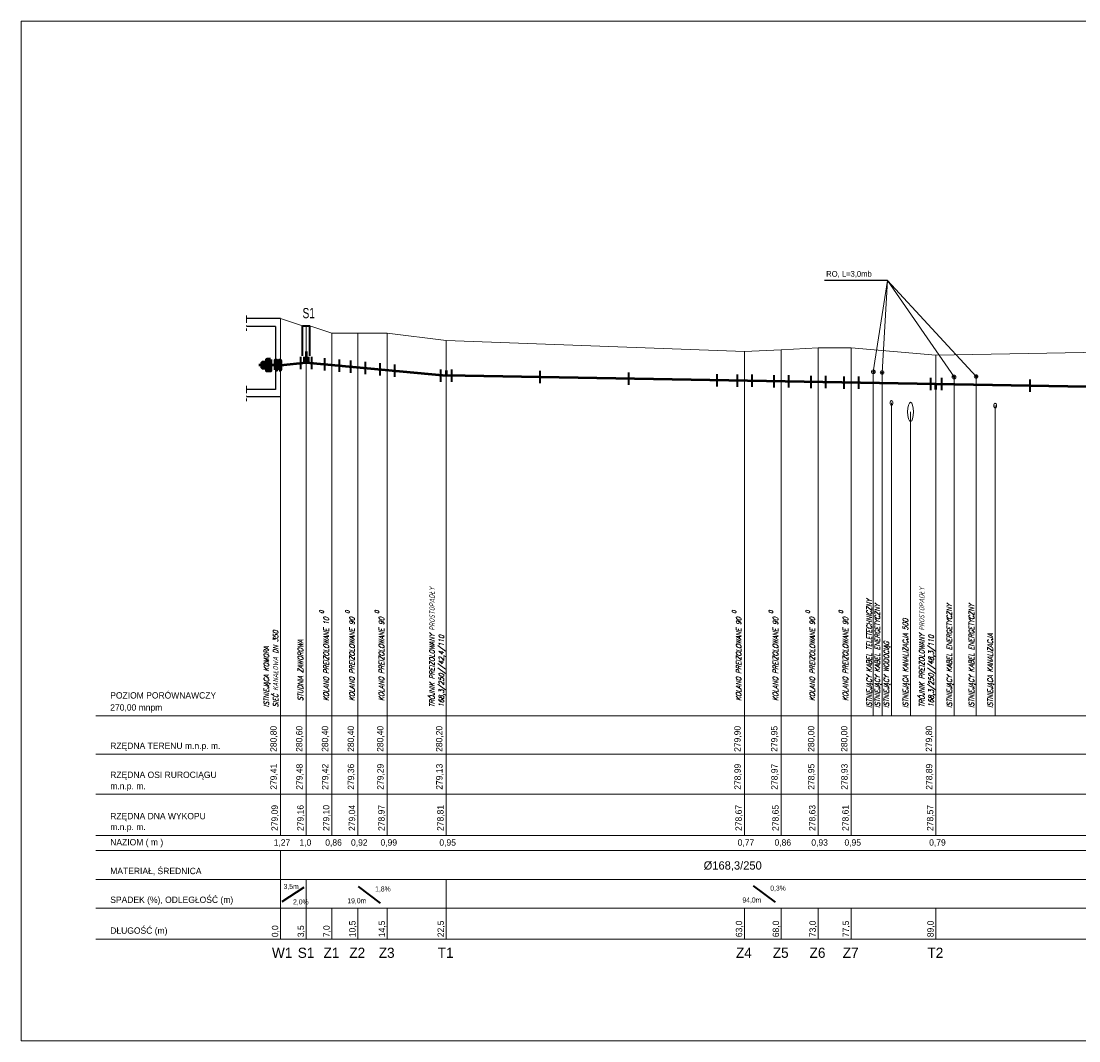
# Model space of a CAD drawing. Extents: x 6567519 to 6569315, y 5583523 to 5585607.
# Tile 60 of 67: x 6568205 to 6568492, y 5584715 to 5584992. Entities that reach past the tile are written whole.
import ezdxf

# ---------------------------------------------------------------- set-up
doc = ezdxf.new("R2010")
doc.units = 0
doc.linetypes.add('GAK', pattern=[3.5, 2, -0.7, 0.1, -0.7])
doc.linetypes.add('KOC', pattern=[2, 1.5, -0.5])
for name, color, linetype, lineweight in [('0-przyłącze', 7, 'CONTINUOUS', 50), ('monitorigng', 220, 'KOC', 30), ('pomocnicza', 140, 'CONTINUOUS', 30), ('siec', 7, 'GAK', 70), ('tekst', 2, 'CONTINUOUS', 20)]:
    doc.layers.add(name, color=color, linetype=linetype, lineweight=lineweight)
doc.layers.add('tabela', color=141, linetype='CONTINUOUS')
doc.layers.add('teren', color=7, linetype='CONTINUOUS')
doc.styles.add('ULICA', font='SIMPLEX', dxfattribs={"width": 0.8, "oblique": 15.00003, "height": 1.25})

msp = doc.modelspace()

# ---------------------------------------------------------------- hatches: boundary and pattern name
at = {"layer": 'siec', "lineweight": 20}
h = msp.add_hatch(color=3, dxfattribs=at)
h.paths.add_polyline_path([(6568270.235, 5584898.964), (6568270.235, 5584898.259), (6568271.427, 5584898.259), (6568271.427, 5584898.964)])
h.paths.add_polyline_path([(6568271.427, 5584897.554), (6568271.427, 5584898.259), (6568270.235, 5584898.259), (6568270.235, 5584897.554)])
h.paths.add_polyline_path([(6568272.494, 5584898.259), (6568271.427, 5584898.259), (6568271.427, 5584897.554), (6568271.427, 5584896.768), (6568272.494, 5584896.768)])
h.paths.add_polyline_path([(6568272.494, 5584899.75), (6568271.427, 5584899.75), (6568271.427, 5584898.259), (6568272.494, 5584898.259)])
at = {"layer": 'siec', "linetype": 'Continuous'}
for points in [[(6568274.09, 5584899.563), (6568273.795, 5584899.563), (6568273.795, 5584896.955), (6568274.09, 5584896.955)], [(6568275.146, 5584899.563), (6568274.851, 5584899.563), (6568274.85, 5584896.955), (6568275.146, 5584896.955)]]:
    msp.add_hatch(color=256, dxfattribs=at).paths.add_polyline_path(points)

# ---------------------------------------------------------------- linework, layer by layer
at = {"layer": '0-przyłącze', "color": 0, "lineweight": 25}
msp.add_line((6568440.02, 5584921.275), (6568422.917, 5584921.274), dxfattribs=at)
at = {"layer": '0-przyłącze', "color": 1, "linetype": 'ByBlock', "lineweight": 40}
for p, q in [((6568280.631, 5584900.487), (6568280.631, 5584897.128)), ((6568283.617, 5584900.503), (6568283.617, 5584897.144)), ((6568287.16, 5584900.176), (6568287.16, 5584896.818)), ((6568291.134, 5584899.81), (6568291.134, 5584896.452)), ((6568294.16, 5584899.532), (6568294.16, 5584896.173)), ((6568298.148, 5584899.164), (6568298.148, 5584895.806)), ((6568302.16, 5584898.795), (6568302.16, 5584895.436)), ((6568306.148, 5584898.427), (6568306.148, 5584895.069)), ((6568318.649, 5584897.109), (6568318.649, 5584893.751)), ((6568321.643, 5584897.112), (6568321.643, 5584893.754)), ((6568345.639, 5584896.691), (6568345.639, 5584893.332)), ((6568369.635, 5584896.269), (6568369.635, 5584892.911)), ((6568393.632, 5584895.848), (6568393.632, 5584892.49)), ((6568399.16, 5584895.687), (6568399.16, 5584892.329)), ((6568403.148, 5584895.681), (6568403.148, 5584892.323)), ((6568409.16, 5584895.511), (6568409.16, 5584892.153)), ((6568413.148, 5584895.506), (6568413.148, 5584892.147)), ((6568419.16, 5584895.336), (6568419.16, 5584891.978)), ((6568423.148, 5584895.33), (6568423.148, 5584891.972)), ((6568428.16, 5584895.178), (6568428.16, 5584891.82)), ((6568432.148, 5584895.172), (6568432.148, 5584891.814)), ((6568451.649, 5584894.775), (6568451.649, 5584891.417)), ((6568454.643, 5584894.777), (6568454.643, 5584891.419)), ((6568478.639, 5584894.356), (6568478.639, 5584890.998))]:
    msp.add_line(p, q, dxfattribs=at)
at = {"layer": '0-przyłącze', "color": 0, "lineweight": 20, "extrusion": (0, 0, -1)}
for centre, major_axis, ratio in [((6568441.075, 5584888.009), (0, 0.646), 0.5936938), ((6568446.264, 5584885.557), (0, 2.602), 0.3120385), ((6568469.264, 5584887.252), (0, 0.646), 0.5936938)]:
    msp.add_ellipse(centre, major_axis=major_axis, ratio=ratio, dxfattribs=at)
at = {"layer": 'monitorigng', "color": 40, "linetype": 'ByBlock', "lineweight": 20}
msp.add_line((6568436.151, 5584802.959), (6568436.151, 5584896.437), dxfattribs=at)
at = {"layer": 'monitorigng', "color": 1, "linetype": 'ByBlock', "lineweight": 20}
for p, q in [((6568438.533, 5584802.959), (6568438.533, 5584896.23)), ((6568458.072, 5584802.959), (6568458.072, 5584895.049)), ((6568464.072, 5584802.959), (6568464.072, 5584895.158))]:
    msp.add_line(p, q, dxfattribs=at)
at = {"layer": 'monitorigng', "color": 5, "linetype": 'ByBlock', "lineweight": 20}
msp.add_line((6568441.075, 5584802.959), (6568441.075, 5584888.009), dxfattribs=at)
at = {"layer": 'monitorigng', "color": 44, "linetype": 'ByBlock', "lineweight": 20}
for p, q in [((6568469.264, 5584802.959), (6568469.264, 5584887.252)), ((6568446.264, 5584802.959), (6568446.264, 5584885.557))]:
    msp.add_line(p, q, dxfattribs=at)
at = {"layer": 'pomocnicza', "color": 0, "lineweight": 20}
for p, q in [((6568275.146, 5584770.498), (6568275.146, 5584802.959)), ((6568282.146, 5584770.498), (6568282.146, 5584802.959)), ((6568289.146, 5584770.498), (6568289.146, 5584802.959)), ((6568296.146, 5584770.498), (6568296.146, 5584802.959)), ((6568304.146, 5584770.498), (6568304.146, 5584802.959)), ((6568320.146, 5584770.498), (6568320.146, 5584802.959)), ((6568401.146, 5584770.498), (6568401.146, 5584802.959)), ((6568411.146, 5584770.498), (6568411.146, 5584802.959)), ((6568421.146, 5584770.498), (6568421.146, 5584802.959)), ((6568430.146, 5584770.498), (6568430.146, 5584802.959)), ((6568453.146, 5584770.498), (6568453.146, 5584802.959)), ((6568275.146, 5584742.345), (6568275.146, 5584766.387)), ((6568282.146, 5584742.345), (6568282.146, 5584758.541)), ((6568320.146, 5584742.345), (6568320.146, 5584758.541)), ((6568289.146, 5584742.345), (6568289.146, 5584750.721)), ((6568296.146, 5584742.345), (6568296.146, 5584750.721)), ((6568304.146, 5584742.345), (6568304.146, 5584750.721)), ((6568401.146, 5584742.345), (6568401.146, 5584750.721)), ((6568411.146, 5584742.345), (6568411.146, 5584750.721)), ((6568421.146, 5584742.345), (6568421.146, 5584750.721)), ((6568430.146, 5584742.345), (6568430.146, 5584750.721)), ((6568453.146, 5584742.345), (6568453.146, 5584750.721))]:
    msp.add_line(p, q, dxfattribs=at)
at = {"layer": 'siec', "linetype": 'ByBlock', "lineweight": 20}
for p, q in [((6568204.74, 5584991.702), (6568778.941, 5584991.702)), ((6568204.74, 5584991.702), (6568204.74, 5584714.702)), ((6568436.151, 5584896.437), (6568440.02, 5584921.275)), ((6568440.02, 5584921.275), (6568438.533, 5584896.23)), ((6568464.072, 5584895.158), (6568440.02, 5584921.275)), ((6568458.072, 5584895.049), (6568440.02, 5584921.275)), ((6568275.146, 5584802.959), (6568275.146, 5584910.959)), ((6568281.149, 5584908.959), (6568275.146, 5584910.959)), ((6568282.146, 5584802.959), (6568282.146, 5584908.959)), ((6568289.146, 5584906.959), (6568283.143, 5584908.959)), ((6568289.146, 5584802.959), (6568289.146, 5584906.959)), ((6568296.146, 5584906.959), (6568289.146, 5584906.959)), ((6568296.146, 5584802.959), (6568296.146, 5584906.959)), ((6568304.146, 5584906.959), (6568296.146, 5584906.959)), ((6568304.146, 5584802.959), (6568304.146, 5584906.959)), ((6568320.146, 5584904.959), (6568304.146, 5584906.959)), ((6568320.146, 5584802.959), (6568320.146, 5584904.959)), ((6568401.146, 5584901.959), (6568320.146, 5584904.959)), ((6568411.146, 5584902.459), (6568401.146, 5584901.959)), ((6568401.146, 5584802.959), (6568401.146, 5584901.959)), ((6568421.146, 5584902.959), (6568411.146, 5584902.459)), ((6568411.146, 5584802.959), (6568411.146, 5584902.459)), ((6568421.146, 5584802.959), (6568421.146, 5584902.959)), ((6568430.146, 5584902.959), (6568421.146, 5584902.959)), ((6568430.146, 5584802.959), (6568430.146, 5584902.959)), ((6568453.146, 5584900.959), (6568430.146, 5584902.959)), ((6568508.146, 5584901.959), (6568453.146, 5584900.959)), ((6568453.146, 5584802.959), (6568453.146, 5584900.959)), ((6568204.74, 5584714.702), (6568778.941, 5584714.702))]:
    msp.add_line(p, q, dxfattribs=at)
at = {"layer": 'siec', "color": 1, "lineweight": 20}
for p, q in [((6568265.976, 5584911.744), (6568265.976, 5584907.594)), ((6568265.976, 5584892.652), (6568265.976, 5584888.502))]:
    msp.add_line(p, q, dxfattribs=at)
at = {"layer": 'siec', "color": 0, "linetype": 'Continuous', "lineweight": 20}
msp.add_line((6568275.146, 5584900.556), (6568275.146, 5584910.959), dxfattribs=at)
at = {"layer": 'siec', "color": 0, "linetype": 'ByBlock', "lineweight": 35}
for p, q in [((6568281.143, 5584900.767), (6568281.15, 5584908.959)), ((6568283.143, 5584900.767), (6568283.143, 5584908.959))]:
    msp.add_line(p, q, dxfattribs=at)
at = {"layer": 'siec', "color": 0, "linetype": 'ByBlock', "lineweight": 40}
msp.add_line((6568281.149, 5584908.959), (6568283.143, 5584908.959), dxfattribs=at)
at = {"layer": 'siec', "color": 0, "linetype": 'ByBlock', "lineweight": 50}
for p, q in [((6568282.146, 5584901.987), (6568282.146, 5584898.959)), ((6568281.589, 5584900.544), (6568281.589, 5584898.903)), ((6568282.641, 5584900.559), (6568282.641, 5584898.913))]:
    msp.add_line(p, q, dxfattribs=at)
at = {"layer": 'siec', "color": 1, "linetype": 'ByBlock', "lineweight": 50}
msp.add_line((6568275.146, 5584898.259), (6568269.243, 5584898.259), dxfattribs=at)
at = {"layer": 'siec', "linetype": 'ByBlock', "lineweight": 50}
for p, q in [((6568275.146, 5584898.259), (6568282.146, 5584898.959)), ((6568282.146, 5584898.959), (6568320.146, 5584895.459)), ((6568320.146, 5584896.799), (6568320.146, 5584895.459)), ((6568508.146, 5584892.159), (6568320.146, 5584895.459)), ((6568453.146, 5584891.659), (6568453.146, 5584893.124))]:
    msp.add_line(p, q, dxfattribs=at)
at = {"layer": 'siec', "linetype": 'Continuous'}
for points in [[(6568271.427, 5584898.964), (6568270.235, 5584898.964), (6568270.235, 5584897.554), (6568271.427, 5584897.554)], [(6568272.494, 5584899.75), (6568271.427, 5584899.75), (6568271.427, 5584896.768), (6568272.494, 5584896.768)], [(6568273.795, 5584896.955), (6568274.09, 5584896.955), (6568274.09, 5584899.563), (6568273.795, 5584899.563)], [(6568274.85, 5584896.955), (6568275.146, 5584896.955), (6568275.146, 5584899.563), (6568274.85, 5584899.563)]]:
    msp.add_lwpolyline(points, close=True, dxfattribs=at)
at = {"layer": 'siec', "linetype": 'Continuous', "lineweight": 20}
for centre in [(6568436.151, 5584896.437), (6568438.533, 5584896.23), (6568458.072, 5584895.048), (6568464.072, 5584895.158)]:
    msp.add_circle(centre, 0.508, dxfattribs=at)
at = {"layer": 'siec', "linetype": 'ByBlock', "lineweight": 20}
for centre in [(6568436.151, 5584896.437), (6568438.533, 5584896.23), (6568458.072, 5584895.049), (6568464.072, 5584895.158)]:
    msp.add_circle(centre, 0.216, dxfattribs=at)
at = {"layer": 'tabela', "color": 0, "linetype": 'ByBlock', "lineweight": 20}
for p, q in [((6568224.998, 5584802.959), (6568691.146, 5584802.959)), ((6568224.998, 5584792.552), (6568691.146, 5584792.552)), ((6568224.998, 5584781.691), (6568691.146, 5584781.691)), ((6568224.998, 5584781.691), (6568691.146, 5584781.691)), ((6568224.998, 5584770.498), (6568691.146, 5584770.498)), ((6568224.998, 5584766.387), (6568691.146, 5584766.387)), ((6568224.998, 5584758.541), (6568691.146, 5584758.541)), ((6568224.998, 5584758.541), (6568691.146, 5584758.541)), ((6568224.998, 5584758.541), (6568691.146, 5584758.541)), ((6568224.998, 5584750.721), (6568691.146, 5584750.721)), ((6568224.998, 5584750.721), (6568691.146, 5584750.721)), ((6568224.998, 5584742.345), (6568691.146, 5584742.345))]:
    msp.add_line(p, q, dxfattribs=at)
at = {"layer": 'tekst', "color": 0, "linetype": 'ByBlock', "lineweight": 40}
for p, q in [((6568275.594, 5584752.547), (6568281.588, 5584756.454)), ((6568296.216, 5584756.609), (6568302.21, 5584752.12)), ((6568403.514, 5584756.821), (6568409.508, 5584752.333))]:
    msp.add_line(p, q, dxfattribs=at)
at = {"layer": 'teren', "color": 3}
for p, q in [((6568275.146, 5584910.959), (6568265.976, 5584910.959)), ((6568275.146, 5584910.959), (6568265.976, 5584910.959)), ((6568273.795, 5584908.764), (6568265.976, 5584908.764)), ((6568273.795, 5584908.764), (6568273.795, 5584891.671)), ((6568273.795, 5584891.671), (6568265.976, 5584891.671)), ((6568273.795, 5584891.671), (6568265.976, 5584891.671)), ((6568275.146, 5584889.671), (6568265.976, 5584889.671))]:
    msp.add_line(p, q, dxfattribs=at)

# ---------------------------------------------------------------- texts
at = {"layer": 'pomocnicza', "color": 0, "linetype": 'ByBlock', "lineweight": 20, "style": 'ULICA', "oblique": 15.00003, "width": 0.8}
for s, height, p in [('TRÓJNIK PREIZOLOWANY PROSTOPADŁY', 1.4, (6568317.025, 5584805.318)), ('TRÓJNIK PREIZOLOWANY PROSTOPADŁY', 1.4, (6568450.025, 5584805.318)), ('ISTNIEJĄCY KABEL TELETECHNICZNY', 1.4, (6568435.723, 5584805.126)), ('0', 1.12, (6568286.906, 5584830.731)), ('0', 1.12, (6568293.906, 5584830.731)), ('0', 1.12, (6568301.906, 5584830.731)), ('0', 1.12, (6568398.906, 5584830.731)), ('0', 1.12, (6568408.906, 5584830.731)), ('0', 1.12, (6568418.906, 5584830.731)), ('0', 1.12, (6568427.906, 5584830.731)), ('ISTNIEJĄCY KABEL ENERGETYCZNY', 1.4, (6568437.965, 5584805.126)), ('ISTNIEJĄCY KABEL ENERGETYCZNY', 1.4, (6568457.503, 5584805.126)), ('ISTNIEJĄCY KABEL ENERGETYCZNY', 1.4, (6568463.503, 5584805.126)), ('KOLANO PREIZOLOWANE 10', 1.4, (6568288.29, 5584807.017)), ('KOLANO PREIZOLOWANE 90', 1.4, (6568295.29, 5584807.017)), ('KOLANO PREIZOLOWANE 90', 1.4, (6568303.29, 5584807.017)), ('KOLANO PREIZOLOWANE 90', 1.4, (6568400.29, 5584807.017)), ('KOLANO PREIZOLOWANE 90', 1.4, (6568410.29, 5584807.017)), ('KOLANO PREIZOLOWANE 90', 1.4, (6568420.29, 5584807.017)), ('KOLANO PREIZOLOWANE 90', 1.4, (6568429.29, 5584807.017)), ('ISTNIEJĄCA KANALIZACJA 500', 1.4, (6568445.588, 5584805.126)), ('SIEĆ KANAŁOWA DN 350', 1.4, (6568274.546, 5584805.318)), ('ISTNIEJĄCA KANALIZACJA', 1.4, (6568468.588, 5584805.126)), ('ISTNIEJĄCA KOMORA', 1.4, (6568272.025, 5584805.318)), ('STUDNIA ZAWOROWA', 1.4, (6568281.29, 5584807.017)), ('ISTNIEJĄCY WODOCIĄG', 1.4, (6568440.398, 5584805.126)), ('168,3/250//42,4/110', 1.4, (6568319.546, 5584805.318)), ('168,3/250//48,3/110', 1.4, (6568452.546, 5584805.318))]:
    msp.add_text(s, height=height, rotation=90, dxfattribs=at).set_placement(p)
at = {"layer": 'tekst', "color": 141, "lineweight": 20}
msp.add_text('RO, L=3,0mb', height=1.54829, dxfattribs=at).set_placement((6568423.362, 5584922.279))
at = {"layer": 'tekst', "color": 0, "lineweight": 20}
for s, height, width, p in [('S1', 2.7648, 0.75, (6568281.14, 5584911.015)), ('3,5m', 1.38, 0.8, (6568276.011, 5584755.954)), ('1,8%%%', 1.38, 0.8, (6568300.874, 5584755.282)), ('0,3%%%', 1.38, 0.8, (6568408.172, 5584755.494)), ('2,0%%%', 1.38, 0.8, (6568278.591, 5584751.769)), ('19,0m', 1.38, 0.8, (6568293.316, 5584752.063)), ('94,0m', 1.38, 0.8, (6568400.614, 5584752.275))]:
    msp.add_text(s, height=height, dxfattribs=dict(at, width=width)).set_placement(p)
for s, height, p in [('POZIOM PORÓWNAWCZY ', 1.728, (6568228.938, 5584807.687)), ('270,00 mnpm', 1.728, (6568228.938, 5584804.405)), ('RZĘDNA TERENU m.n.p. m.', 1.728, (6568228.938, 5584793.999)), ('RZĘDNA OSI RUROCIĄGU ', 1.728, (6568228.938, 5584786.113)), ('m.n.p. m.', 1.728, (6568228.938, 5584783.068)), ('RZĘDNA DNA WYKOPU', 1.728, (6568228.938, 5584774.892)), ('m.n.p. m.', 1.728, (6568228.938, 5584771.945)), ('NAZIOM ( m )', 1.728, (6568228.938, 5584767.804)), ('1,27', 1.728, (6568273.322, 5584767.722)), ('1,0', 1.728, (6568280.322, 5584767.722)), ('0,86', 1.728, (6568287.322, 5584767.722)), ('0,92', 1.728, (6568294.322, 5584767.722)), ('0,99', 1.728, (6568302.322, 5584767.722)), ('0,95', 1.728, (6568318.322, 5584767.722)), ('0,77', 1.728, (6568399.322, 5584767.722)), ('0,86', 1.728, (6568409.322, 5584767.722)), ('0,93', 1.728, (6568419.322, 5584767.722)), ('0,95', 1.728, (6568428.322, 5584767.722)), ('0,79', 1.728, (6568451.322, 5584767.722)), ('%%C168,3/250', 2.2574, (6568390.085, 5584761.22)), ('MATERIAŁ, ŚREDNICA', 1.728, (6568228.938, 5584759.987)), ('SPADEK (%), ODLEGŁOŚĆ (m)', 1.728, (6568228.938, 5584752.167)), ('DŁUGOŚĆ (m)', 1.728, (6568228.938, 5584743.791)), ('W1', 2.7648, (6568272.848, 5584737.246)), ('S1', 2.7648, (6568279.848, 5584737.246)), ('Z1', 2.7648, (6568286.848, 5584737.246)), ('Z2', 2.7648, (6568293.848, 5584737.246)), ('Z3', 2.7648, (6568301.848, 5584737.246)), ('T1', 2.7648, (6568317.848, 5584737.246)), ('Z4', 2.7648, (6568398.848, 5584737.246)), ('Z5', 2.7648, (6568408.848, 5584737.246)), ('Z6', 2.7648, (6568418.848, 5584737.246)), ('Z7', 2.7648, (6568427.848, 5584737.246)), ('T2', 2.7648, (6568450.848, 5584737.246))]:
    msp.add_text(s, height=height, dxfattribs=at).set_placement(p)
for s, p in [('280,80', (6568274.121, 5584793.204)), ('280,60', (6568281.121, 5584793.204)), ('280,40', (6568288.121, 5584793.204)), ('280,40', (6568295.121, 5584793.204)), ('280,40', (6568303.121, 5584793.204)), ('280,20', (6568319.121, 5584793.204)), ('279,90', (6568400.121, 5584793.204)), ('279,95', (6568410.121, 5584793.204)), ('280,00', (6568420.121, 5584793.204)), ('280,00', (6568429.121, 5584793.204)), ('279,80', (6568452.121, 5584793.204)), ('279,41', (6568274.165, 5584782.911)), ('279,48', (6568281.165, 5584782.911)), ('279,42', (6568288.165, 5584782.911)), ('279,36', (6568295.165, 5584782.911)), ('279,29', (6568303.165, 5584782.911)), ('279,13', (6568319.165, 5584782.911)), ('278,99', (6568400.165, 5584782.911)), ('278,97', (6568410.165, 5584782.911)), ('278,95', (6568420.165, 5584782.911)), ('278,93', (6568429.165, 5584782.911)), ('278,89', (6568452.165, 5584782.911)), ('279,09', (6568274.442, 5584771.718)), ('279,16', (6568281.442, 5584771.718)), ('279,10', (6568288.442, 5584771.718)), ('279,04', (6568295.442, 5584771.718)), ('278,97', (6568303.442, 5584771.718)), ('278,81', (6568319.442, 5584771.718)), ('278,67', (6568400.442, 5584771.718)), ('278,65', (6568410.442, 5584771.718)), ('278,63', (6568420.442, 5584771.718)), ('278,61', (6568429.442, 5584771.718)), ('278,57', (6568452.442, 5584771.718)), ('0,0', (6568274.544, 5584742.869)), ('3,5', (6568281.544, 5584742.869)), ('7,0', (6568288.544, 5584742.869)), ('10,5', (6568295.544, 5584742.869)), ('14,5', (6568303.544, 5584742.869)), ('22,5', (6568319.544, 5584742.869)), ('63,0', (6568400.544, 5584742.869)), ('68,0', (6568410.544, 5584742.869)), ('73,0', (6568420.544, 5584742.869)), ('77,5', (6568429.544, 5584742.869)), ('89,0', (6568452.544, 5584742.869))]:
    msp.add_text(s, height=1.728, rotation=90, dxfattribs=at).set_placement(p)

doc.saveas('drawing.dxf')
